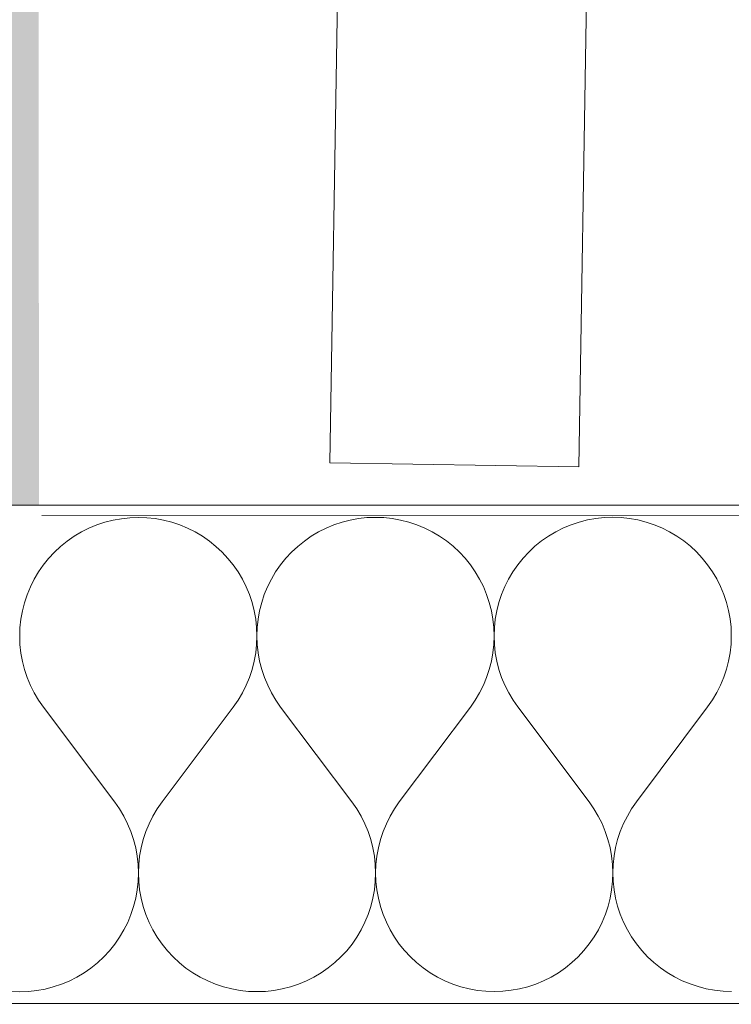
# Model space of a CAD drawing. Header units: millimetres. Extents: x -24674 to 2959, y -2716 to 20653.
# Tile 6 of 161: x -20191 to -19962, y 190 to 506. Entities that reach past the tile are written whole.
import ezdxf

# ---------------------------------------------------------------- set-up
doc = ezdxf.new("R2010")
doc.units = ezdxf.units.MM
doc.header["$MEASUREMENT"] = 0
doc.linetypes.add('Wipeout_Contour', pattern=[1000, 0, -1000])
for name, color, linetype in [('9._POHLED ZÁPADNÍ_1_2D prvky - obecné', 7, 'Continuous'), ('9._POHLED ZÁPADNÍ_1_Konstrukce - krov', 7, 'Continuous'), ('9._POHLED ZÁPADNÍ_1_Konstrukce - nosné', 7, 'Continuous'), ('9._POHLED ZÁPADNÍ_1_Nové_Konstrukce - nosné', 7, 'Continuous'), ('9._POHLED ZÁPADNÍ_1_Nové_Situace - terén', 7, 'Continuous'), ('9._POHLED ZÁPADNÍ_1_Nové_Výplně - Povrchové', 7, 'Continuous'), ('9._POHLED ZÁPADNÍ_1_Nové_Výplně – Řezové', 7, 'Continuous'), ('9._POHLED ZÁPADNÍ_1_Výplně - Povrchové', 7, 'Continuous'), ('9._POHLED ZÁPADNÍ_1_Výplně – Řezové', 7, 'Continuous'), ('9._POHLED ZÁPADNÍ_1_VÝTAH VAR 1', 7, 'Continuous')]:
    doc.layers.add(name, color=color, linetype=linetype)

# ---------------------------------------------------------------- blocks, each defined once
blk = doc.blocks.new('*X9', base_point=(-27719.5, -6043.99))
at = {"layer": '9._POHLED ZÁPADNÍ_1_Nové_Výplně – Řezové', "color": 21, "linetype": 'Continuous', "lineweight": 20, "true_color": 0xffaaaa}
for p, q in [((-20160.65, 345.2), (-20163.29, 344.53)), ((-20157.97, 345.68), (-20160.65, 345.2)), ((-20155.27, 345.98), (-20157.97, 345.68)), ((-20152.55, 346.07), (-20155.27, 345.98)), ((-20149.83, 345.98), (-20152.55, 346.07)), ((-20147.13, 345.69), (-20149.83, 345.98)), ((-20144.45, 345.21), (-20147.13, 345.69)), ((-20141.81, 344.54), (-20144.45, 345.21)), ((-20084.46, 345.24), (-20087.1, 344.56)), ((-20081.78, 345.72), (-20084.46, 345.24)), ((-20079.08, 346.01), (-20081.78, 345.72)), ((-20076.36, 346.11), (-20079.08, 346.01)), ((-20073.64, 346.02), (-20076.36, 346.11)), ((-20070.94, 345.73), (-20073.64, 346.02)), ((-20068.26, 345.24), (-20070.94, 345.73)), ((-20065.62, 344.57), (-20068.26, 345.24)), ((-20008.27, 345.27), (-20010.9, 344.6)), ((-20005.59, 345.76), (-20008.27, 345.27)), ((-20002.89, 346.05), (-20005.59, 345.76)), ((-20000.17, 346.15), (-20002.89, 346.05)), ((-19997.45, 346.05), (-20000.17, 346.15)), ((-19994.74, 345.76), (-19997.45, 346.05)), ((-19992.07, 345.28), (-19994.74, 345.76)), ((-19989.43, 344.61), (-19992.07, 345.28)), ((-20168.38, 342.62), (-20170.81, 341.4)), ((-20165.87, 343.66), (-20168.38, 342.62)), ((-20163.29, 344.53), (-20165.87, 343.66)), ((-20139.23, 343.68), (-20141.81, 344.54)), ((-20136.72, 342.64), (-20139.23, 343.68)), ((-20134.28, 341.42), (-20136.72, 342.64)), ((-20092.19, 342.66), (-20094.62, 341.44)), ((-20089.68, 343.7), (-20092.19, 342.66)), ((-20087.1, 344.56), (-20089.68, 343.7)), ((-20063.04, 343.71), (-20065.62, 344.57)), ((-20060.53, 342.67), (-20063.04, 343.71)), ((-20058.09, 341.46), (-20060.53, 342.67)), ((-20016, 342.69), (-20018.43, 341.48)), ((-20013.49, 343.74), (-20016, 342.69)), ((-20010.9, 344.6), (-20013.49, 343.74)), ((-19986.85, 343.75), (-19989.43, 344.61)), ((-19984.34, 342.71), (-19986.85, 343.75)), ((-19981.9, 341.49), (-19984.34, 342.71)), ((-20173.15, 340.01), (-20175.38, 338.46)), ((-20170.81, 341.4), (-20173.15, 340.01)), ((-20131.94, 340.03), (-20134.28, 341.42)), ((-20129.71, 338.48), (-20131.94, 340.03)), ((-20096.96, 340.05), (-20099.19, 338.5)), ((-20094.62, 341.44), (-20096.96, 340.05)), ((-20055.75, 340.07), (-20058.09, 341.46)), ((-20053.52, 338.52), (-20055.75, 340.07)), ((-20051.4, 336.81), (-20053.52, 338.52)), ((-20023, 338.53), (-20025.12, 336.82)), ((-20020.77, 340.09), (-20023, 338.53)), ((-20018.43, 341.48), (-20020.77, 340.09)), ((-19979.56, 340.11), (-19981.9, 341.49)), ((-19977.33, 338.55), (-19979.56, 340.11)), ((-19975.21, 336.85), (-19977.33, 338.55)), ((-20177.5, 336.75), (-20179.49, 334.9)), ((-20175.38, 338.46), (-20177.5, 336.75)), ((-20127.59, 336.77), (-20129.71, 338.48)), ((-20125.6, 334.92), (-20127.59, 336.77)), ((-20101.31, 336.79), (-20103.3, 334.93)), ((-20099.19, 338.5), (-20101.31, 336.79)), ((-20049.41, 334.96), (-20051.4, 336.81)), ((-20025.12, 336.82), (-20027.11, 334.97)), ((-19973.22, 334.99), (-19975.21, 336.85)), ((-20181.34, 332.9), (-20183.05, 330.78)), ((-20179.49, 334.9), (-20181.34, 332.9)), ((-20123.74, 332.93), (-20125.6, 334.92)), ((-20122.04, 330.81), (-20123.74, 332.93)), ((-20105.15, 332.94), (-20106.86, 330.82)), ((-20103.3, 334.93), (-20105.15, 332.94)), ((-20047.55, 332.97), (-20049.41, 334.96)), ((-20045.85, 330.85), (-20047.55, 332.97)), ((-20028.96, 332.98), (-20030.67, 330.86)), ((-20027.11, 334.97), (-20028.96, 332.98)), ((-19971.36, 333), (-19973.22, 334.99)), ((-19969.66, 330.89), (-19971.36, 333)), ((-20183.05, 330.78), (-20184.6, 328.55)), ((-20120.48, 328.58), (-20122.04, 330.81)), ((-20106.86, 330.82), (-20108.41, 328.58)), ((-20044.29, 328.61), (-20045.85, 330.85)), ((-20030.67, 330.86), (-20032.22, 328.62)), ((-19968.1, 328.65), (-19969.66, 330.89)), ((-20185.98, 326.21), (-20187.2, 323.77)), ((-20184.6, 328.55), (-20185.98, 326.21)), ((-20119.1, 326.24), (-20120.48, 328.58)), ((-20117.88, 323.81), (-20119.1, 326.24)), ((-20109.79, 326.24), (-20111.01, 323.81)), ((-20108.41, 328.58), (-20109.79, 326.24)), ((-20042.91, 326.27), (-20044.29, 328.61)), ((-20041.69, 323.84), (-20042.91, 326.27)), ((-20033.6, 326.28), (-20034.82, 323.85)), ((-20032.22, 328.62), (-20033.6, 326.28)), ((-19966.72, 326.31), (-19968.1, 328.65)), ((-19965.5, 323.88), (-19966.72, 326.31)), ((-20187.2, 323.77), (-20188.24, 321.26)), ((-20116.84, 321.29), (-20117.88, 323.81)), ((-20111.01, 323.81), (-20112.05, 321.29)), ((-20040.65, 321.33), (-20041.69, 323.84)), ((-20034.82, 323.85), (-20035.86, 321.33)), ((-19964.46, 321.36), (-19965.5, 323.88)), ((-20188.24, 321.26), (-20189.09, 318.68)), ((-20115.98, 318.71), (-20116.84, 321.29)), ((-20112.05, 321.29), (-20112.9, 318.71)), ((-20039.79, 318.75), (-20040.65, 321.33)), ((-20035.86, 321.33), (-20036.71, 318.75)), ((-19963.6, 318.78), (-19964.46, 321.36)), ((-20189.09, 318.68), (-20189.76, 316.04)), ((-20115.31, 316.07), (-20115.98, 318.71)), ((-20112.9, 318.71), (-20113.57, 316.08)), ((-20039.12, 316.11), (-20039.79, 318.75)), ((-20036.71, 318.75), (-20037.38, 316.11)), ((-19962.92, 316.15), (-19963.6, 318.78)), ((-20190.24, 313.36), (-20190.53, 310.66)), ((-20189.76, 316.04), (-20190.24, 313.36)), ((-20114.82, 313.4), (-20115.31, 316.07)), ((-20114.53, 310.69), (-20114.82, 313.4)), ((-20114.05, 313.4), (-20114.34, 310.69)), ((-20113.57, 316.08), (-20114.05, 313.4)), ((-20038.63, 313.43), (-20039.12, 316.11)), ((-20038.34, 310.73), (-20038.63, 313.43)), ((-20037.86, 313.43), (-20038.15, 310.73)), ((-20037.38, 316.11), (-20037.86, 313.43)), ((-19962.44, 313.47), (-19962.92, 316.15)), ((-19962.15, 310.77), (-19962.44, 313.47)), ((-20190.53, 310.66), (-20190.63, 307.94)), ((-20114.44, 307.97), (-20114.53, 310.69)), ((-20114.34, 310.69), (-20114.44, 307.97)), ((-20038.25, 308.01), (-20038.34, 310.73)), ((-20038.15, 310.73), (-20038.25, 308.01)), ((-19962.05, 308.05), (-19962.15, 310.77)), ((-20190.63, 307.94), (-20190.53, 305.22)), ((-20114.53, 305.25), (-20114.44, 307.97)), ((-20114.44, 307.97), (-20114.34, 305.25)), ((-20038.34, 305.29), (-20038.25, 308.01)), ((-20038.25, 308.01), (-20038.15, 305.29)), ((-19962.15, 305.33), (-19962.05, 308.05)), ((-20190.53, 305.22), (-20190.23, 302.51)), ((-20114.82, 302.55), (-20114.53, 305.25)), ((-20114.34, 305.25), (-20114.04, 302.55)), ((-20038.63, 302.59), (-20038.34, 305.29)), ((-20038.15, 305.29), (-20037.85, 302.59)), ((-19962.44, 302.62), (-19962.15, 305.33)), ((-20190.23, 302.51), (-20189.75, 299.84)), ((-20115.31, 299.87), (-20114.82, 302.55)), ((-20114.04, 302.55), (-20113.56, 299.87)), ((-20039.12, 299.91), (-20038.63, 302.59)), ((-20037.85, 302.59), (-20037.37, 299.91)), ((-19962.93, 299.95), (-19962.44, 302.62)), ((-20189.75, 299.84), (-20189.07, 297.2)), ((-20115.98, 297.24), (-20115.31, 299.87)), ((-20113.56, 299.87), (-20112.88, 297.24)), ((-20039.79, 297.27), (-20039.12, 299.91)), ((-20037.37, 299.91), (-20036.69, 297.27)), ((-19963.6, 297.31), (-19962.93, 299.95)), ((-20189.07, 297.2), (-20188.21, 294.62)), ((-20188.21, 294.62), (-20187.16, 292.11)), ((-20117.88, 292.14), (-20116.84, 294.66)), ((-20116.84, 294.66), (-20115.98, 297.24)), ((-20112.88, 297.24), (-20112.02, 294.66)), ((-20112.02, 294.66), (-20110.97, 292.15)), ((-20041.69, 292.18), (-20040.65, 294.69)), ((-20040.65, 294.69), (-20039.79, 297.27)), ((-20036.69, 297.27), (-20035.83, 294.69)), ((-20035.83, 294.69), (-20034.78, 292.18)), ((-19965.5, 292.22), (-19964.46, 294.73)), ((-19964.46, 294.73), (-19963.6, 297.31)), ((-20187.16, 292.11), (-20185.94, 289.68)), ((-20119.1, 289.71), (-20117.88, 292.14)), ((-20110.97, 292.15), (-20109.75, 289.71)), ((-20042.91, 289.75), (-20041.69, 292.18)), ((-20034.78, 292.18), (-20033.56, 289.75)), ((-19966.72, 289.78), (-19965.5, 292.22)), ((-20185.94, 289.68), (-20184.55, 287.34)), ((-20120.49, 287.37), (-20119.1, 289.71)), ((-20109.75, 289.71), (-20108.36, 287.38)), ((-20044.3, 287.41), (-20042.91, 289.75)), ((-20033.56, 289.75), (-20032.17, 287.41)), ((-19968.11, 287.44), (-19966.72, 289.78)), ((-20184.55, 287.34), (-20183, 285.11)), ((-20183, 285.11), (-20160.12, 254.64)), ((-20122.04, 285.14), (-20144.89, 254.65)), ((-20122.04, 285.14), (-20120.49, 287.37)), ((-20108.36, 287.38), (-20106.81, 285.14)), ((-20106.81, 285.14), (-20083.93, 254.68)), ((-20045.85, 285.17), (-20068.7, 254.69)), ((-20045.85, 285.17), (-20044.3, 287.41)), ((-20032.17, 287.41), (-20030.62, 285.18)), ((-20030.62, 285.18), (-20007.74, 254.72)), ((-19969.66, 285.21), (-19992.51, 254.72)), ((-19969.66, 285.21), (-19968.11, 287.44)), ((-20158.57, 252.41), (-20160.12, 254.64)), ((-20144.89, 254.65), (-20146.44, 252.42)), ((-20082.38, 252.45), (-20083.93, 254.68)), ((-20068.7, 254.69), (-20070.25, 252.45)), ((-20006.19, 252.48), (-20007.74, 254.72)), ((-19992.51, 254.72), (-19994.06, 252.49)), ((-20157.18, 250.07), (-20158.57, 252.41)), ((-20155.96, 247.64), (-20157.18, 250.07)), ((-20147.83, 250.08), (-20149.05, 247.64)), ((-20146.44, 252.42), (-20147.83, 250.08)), ((-20080.99, 250.11), (-20082.38, 252.45)), ((-20079.77, 247.68), (-20080.99, 250.11)), ((-20071.64, 250.11), (-20072.86, 247.68)), ((-20070.25, 252.45), (-20071.64, 250.11)), ((-20004.8, 250.15), (-20006.19, 252.48)), ((-20003.58, 247.71), (-20004.8, 250.15)), ((-19995.45, 250.15), (-19996.67, 247.72)), ((-19994.06, 252.49), (-19995.45, 250.15)), ((-20154.91, 245.13), (-20155.96, 247.64)), ((-20149.05, 247.64), (-20150.09, 245.13)), ((-20078.72, 245.17), (-20079.77, 247.68)), ((-20072.86, 247.68), (-20073.9, 245.17)), ((-20002.53, 245.2), (-20003.58, 247.71)), ((-19996.67, 247.72), (-19997.71, 245.2)), ((-20154.05, 242.55), (-20154.91, 245.13)), ((-20150.09, 245.13), (-20150.95, 242.55)), ((-20077.86, 242.59), (-20078.72, 245.17)), ((-20073.9, 245.17), (-20074.76, 242.59)), ((-20001.67, 242.62), (-20002.53, 245.2)), ((-19997.71, 245.2), (-19998.57, 242.62)), ((-20153.37, 239.91), (-20154.05, 242.55)), ((-20150.95, 242.55), (-20151.62, 239.91)), ((-20077.18, 239.95), (-20077.86, 242.59)), ((-20074.76, 242.59), (-20075.43, 239.95)), ((-20000.99, 239.99), (-20001.67, 242.62)), ((-19998.57, 242.62), (-19999.24, 239.99)), ((-20152.89, 237.24), (-20153.37, 239.91)), ((-20151.62, 239.91), (-20152.11, 237.24)), ((-20076.7, 237.27), (-20077.18, 239.95)), ((-20076.4, 234.57), (-20076.7, 237.27)), ((-20075.92, 237.27), (-20076.21, 234.57)), ((-20075.43, 239.95), (-20075.92, 237.27)), ((-20000.51, 237.31), (-20000.99, 239.99)), ((-20000.21, 234.61), (-20000.51, 237.31)), ((-19999.72, 237.31), (-20000.02, 234.61)), ((-19999.24, 239.99), (-19999.72, 237.31)), ((-20152.59, 234.53), (-20152.89, 237.24)), ((-20152.49, 231.81), (-20152.59, 234.53)), ((-20152.4, 234.53), (-20152.49, 231.81)), ((-20152.11, 237.24), (-20152.4, 234.53)), ((-20076.3, 231.85), (-20076.4, 234.57)), ((-20076.21, 234.57), (-20076.3, 231.85)), ((-20000.11, 231.89), (-20000.21, 234.61)), ((-20000.02, 234.61), (-20000.11, 231.89)), ((-20152.59, 229.09), (-20152.49, 231.81)), ((-20152.49, 231.81), (-20152.4, 229.09)), ((-20076.4, 229.13), (-20076.3, 231.85)), ((-20076.3, 231.85), (-20076.21, 229.13)), ((-20000.21, 229.17), (-20000.11, 231.89)), ((-20000.11, 231.89), (-20000.02, 229.17)), ((-20152.88, 226.39), (-20152.59, 229.09)), ((-20152.4, 229.09), (-20152.11, 226.39)), ((-20076.69, 226.43), (-20076.4, 229.13)), ((-20076.21, 229.13), (-20075.92, 226.43)), ((-20000.5, 226.46), (-20000.21, 229.17)), ((-20000.02, 229.17), (-19999.73, 226.46)), ((-20153.36, 223.71), (-20152.88, 226.39)), ((-20152.11, 226.39), (-20151.62, 223.71)), ((-20077.17, 223.75), (-20076.69, 226.43)), ((-20075.92, 226.43), (-20075.43, 223.75)), ((-20000.98, 223.78), (-20000.5, 226.46)), ((-19999.73, 226.46), (-19999.24, 223.79)), ((-20154.03, 221.07), (-20153.36, 223.71)), ((-20151.62, 223.71), (-20150.95, 221.08)), ((-20077.84, 221.11), (-20077.17, 223.75)), ((-20075.43, 223.75), (-20074.76, 221.11)), ((-20001.65, 221.15), (-20000.98, 223.78)), ((-19999.24, 223.79), (-19998.57, 221.15)), ((-20155.92, 215.98), (-20154.88, 218.49)), ((-20154.88, 218.49), (-20154.03, 221.07)), ((-20150.95, 221.08), (-20150.09, 218.49)), ((-20150.09, 218.49), (-20149.05, 215.98)), ((-20079.73, 216.01), (-20078.69, 218.53)), ((-20078.69, 218.53), (-20077.84, 221.11)), ((-20074.76, 221.11), (-20073.9, 218.53)), ((-20073.9, 218.53), (-20072.86, 216.02)), ((-20003.54, 216.05), (-20002.5, 218.57)), ((-20002.5, 218.57), (-20001.65, 221.15)), ((-19998.57, 221.15), (-19997.71, 218.57)), ((-19997.71, 218.57), (-19996.67, 216.05)), ((-20157.14, 213.54), (-20155.92, 215.98)), ((-20149.05, 215.98), (-20147.83, 213.55)), ((-20080.95, 213.58), (-20079.73, 216.01)), ((-20072.86, 216.02), (-20071.64, 213.59)), ((-20004.76, 213.62), (-20003.54, 216.05)), ((-19996.67, 216.05), (-19995.45, 213.62)), ((-20158.52, 211.2), (-20157.14, 213.54)), ((-20147.83, 213.55), (-20146.45, 211.21)), ((-20082.33, 211.24), (-20080.95, 213.58)), ((-20071.64, 213.59), (-20070.26, 211.25)), ((-20006.14, 211.28), (-20004.76, 213.62)), ((-19995.45, 213.62), (-19994.06, 211.28)), ((-20161.78, 206.85), (-20160.07, 208.97)), ((-20160.07, 208.97), (-20158.52, 211.2)), ((-20146.45, 211.21), (-20144.89, 208.97)), ((-20144.89, 208.97), (-20143.19, 206.86)), ((-20085.59, 206.88), (-20083.88, 209)), ((-20083.88, 209), (-20082.33, 211.24)), ((-20070.26, 211.25), (-20068.7, 209.01)), ((-20068.7, 209.01), (-20067, 206.89)), ((-20009.4, 206.92), (-20007.69, 209.04)), ((-20007.69, 209.04), (-20006.14, 211.28)), ((-19994.06, 211.28), (-19992.51, 209.05)), ((-19992.51, 209.05), (-19990.81, 206.93)), ((-20163.63, 204.85), (-20161.78, 206.85)), ((-20143.19, 206.86), (-20141.33, 204.87)), ((-20087.44, 204.89), (-20085.59, 206.88)), ((-20067, 206.89), (-20065.14, 204.9)), ((-20011.25, 204.93), (-20009.4, 206.92)), ((-19990.81, 206.93), (-19988.95, 204.94)), ((-20167.74, 201.29), (-20165.62, 203)), ((-20165.62, 203), (-20163.63, 204.85)), ((-20141.33, 204.87), (-20139.34, 203.01)), ((-20139.34, 203.01), (-20137.22, 201.31)), ((-20091.55, 201.33), (-20089.43, 203.04)), ((-20089.43, 203.04), (-20087.44, 204.89)), ((-20065.14, 204.9), (-20063.15, 203.05)), ((-20063.15, 203.05), (-20061.03, 201.34)), ((-20015.36, 201.36), (-20013.24, 203.07)), ((-20013.24, 203.07), (-20011.25, 204.93)), ((-19988.95, 204.94), (-19986.96, 203.09)), ((-19986.96, 203.09), (-19984.84, 201.38)), ((-20172.31, 198.35), (-20169.97, 199.74)), ((-20169.97, 199.74), (-20167.74, 201.29)), ((-20137.22, 201.31), (-20134.99, 199.75)), ((-20134.99, 199.75), (-20132.65, 198.37)), ((-20096.12, 198.38), (-20093.78, 199.77)), ((-20093.78, 199.77), (-20091.55, 201.33)), ((-20061.03, 201.34), (-20058.8, 199.79)), ((-20058.8, 199.79), (-20056.46, 198.4)), ((-20019.93, 198.42), (-20017.59, 199.81)), ((-20017.59, 199.81), (-20015.36, 201.36)), ((-19984.84, 201.38), (-19982.61, 199.83)), ((-19982.61, 199.83), (-19980.27, 198.44)), ((-20177.25, 196.09), (-20174.74, 197.13)), ((-20174.74, 197.13), (-20172.31, 198.35)), ((-20132.65, 198.37), (-20130.21, 197.15)), ((-20130.21, 197.15), (-20127.7, 196.11)), ((-20101.06, 196.12), (-20098.55, 197.16)), ((-20098.55, 197.16), (-20096.12, 198.38)), ((-20056.46, 198.4), (-20054.02, 197.19)), ((-20054.02, 197.19), (-20051.51, 196.15)), ((-20051.51, 196.15), (-20048.93, 195.29)), ((-20027.45, 195.3), (-20024.87, 196.16)), ((-20024.87, 196.16), (-20022.36, 197.2)), ((-20022.36, 197.2), (-20019.93, 198.42)), ((-19980.27, 198.44), (-19977.83, 197.22)), ((-19977.83, 197.22), (-19975.32, 196.18)), ((-19975.32, 196.18), (-19972.74, 195.32)), ((-20193.29, 193.77), (-20190.57, 193.68)), ((-20190.57, 193.68), (-20187.85, 193.77)), ((-20187.85, 193.77), (-20185.15, 194.07)), ((-20185.15, 194.07), (-20182.47, 194.55)), ((-20182.47, 194.55), (-20179.84, 195.22)), ((-20179.84, 195.22), (-20177.25, 196.09)), ((-20127.7, 196.11), (-20125.12, 195.25)), ((-20125.12, 195.25), (-20122.48, 194.58)), ((-20122.48, 194.58), (-20119.8, 194.1)), ((-20119.8, 194.1), (-20117.1, 193.81)), ((-20117.1, 193.81), (-20114.38, 193.71)), ((-20114.38, 193.71), (-20111.66, 193.81)), ((-20111.66, 193.81), (-20108.96, 194.1)), ((-20108.96, 194.1), (-20106.28, 194.59)), ((-20106.28, 194.59), (-20103.64, 195.26)), ((-20103.64, 195.26), (-20101.06, 196.12)), ((-20048.93, 195.29), (-20046.29, 194.62)), ((-20046.29, 194.62), (-20043.61, 194.13)), ((-20043.61, 194.13), (-20040.91, 193.84)), ((-20040.91, 193.84), (-20038.19, 193.75)), ((-20038.19, 193.75), (-20035.47, 193.85)), ((-20035.47, 193.85), (-20032.77, 194.14)), ((-20032.77, 194.14), (-20030.09, 194.62)), ((-20030.09, 194.62), (-20027.45, 195.3)), ((-19972.74, 195.32), (-19970.1, 194.65)), ((-19970.1, 194.65), (-19967.42, 194.17)), ((-19967.42, 194.17), (-19964.72, 193.88)), ((-19964.72, 193.88), (-19962, 193.79))]:
    blk.add_line(p, q, dxfattribs=at)

msp = doc.modelspace()

# ---------------------------------------------------------------- hatches: boundary and pattern name
at = {"layer": '9._POHLED ZÁPADNÍ_1_Nové_Situace - terén', "linetype": 'Continuous', "lineweight": 0, "true_color": 0xfed4d4}
msp.add_hatch(color=254, dxfattribs=at).paths.add_polyline_path([(-20142.43, 2682.34), (-20183.55, 346.74), (-15902.04, 348.04), (-16017.44, 349.73), (-16015.08, 511.79), (-16234.47, 512.68), (-16235.75, 429.96), (-16395.73, 432.45), (-16394.48, 513.33), (-20103.77, 528.31), (-20103.2, 668.3), (-20031.2, 668.01), (-19999.86, 2682.35)])
msp.add_hatch(color=254, dxfattribs=at).paths.add_polyline_path([(-20142.43, 2682.34), (-20183.55, 346.74), (-15902.04, 348.04), (-16017.44, 349.73), (-16015.08, 511.79), (-16234.47, 512.68), (-16235.75, 429.96), (-16395.73, 432.45), (-16394.48, 513.33), (-20103.77, 528.31), (-20103.2, 668.3), (-20031.2, 668.01), (-19999.86, 2682.35)])

# ---------------------------------------------------------------- linework, layer by layer
at = {"layer": '9._POHLED ZÁPADNÍ_1_Nové_Situace - terén', "color": 1, "linetype": 'Continuous', "lineweight": 25, "flags": 128}
msp.add_lwpolyline([(-20142.43, 2682.34), (-20183.55, 346.74), (-15902.04, 348.04), (-16017.44, 349.73), (-16015.08, 511.79), (-16234.47, 512.68), (-16235.75, 429.96), (-16395.73, 432.45), (-16394.48, 513.33), (-20103.77, 528.31), (-20103.2, 668.3), (-20031.2, 668.01), (-19999.86, 2682.35)], close=True, dxfattribs=at)
msp.add_lwpolyline([(-20142.43, 2682.34), (-20183.55, 346.74), (-15902.04, 348.04), (-16017.44, 349.73), (-16015.08, 511.79), (-16234.47, 512.68), (-16235.75, 429.96), (-16395.73, 432.45), (-16394.48, 513.33), (-20103.77, 528.31), (-20103.2, 668.3), (-20031.2, 668.01), (-19999.86, 2682.35)], close=True, dxfattribs=at)

# ---------------------------------------------------------------- next in the draw order: wipeouts: each hides what was drawn before it
at = {"color": 254, "linetype": 'Wipeout_Contour', "lineweight": 0, "ltscale": 72995.383912}
msp.add_wipeout([(-20484.72, 189.72), (-16009.88, 191.87), (-16009.96, 351.87), (-20481.93, 349.73)], dxfattribs=at).dxf.layer = '9._POHLED ZÁPADNÍ_1_Nové_Výplně - Povrchové'

# ---------------------------------------------------------------- next in the draw order: hatches: boundary and pattern name
at = {"layer": '9._POHLED ZÁPADNÍ_1_Výplně – Řezové', "linetype": 'Continuous', "lineweight": 13}
msp.add_hatch(color=254, dxfattribs=at).paths.add_polyline_path([(-20483.55, 349.73), (-20183.59, 344.44), (-20121.68, 3860.48), (-20421.63, 3865.76)])

# ---------------------------------------------------------------- next in the draw order: linework, layer by layer
at = {"layer": '9._POHLED ZÁPADNÍ_1_Konstrukce - nosné', "color": 7, "linetype": 'Continuous', "lineweight": 50, "flags": 128}
for points in [[(-20183.59, 344.44), (-20121.68, 3860.48)], [(-20183.59, 344.44), (-20483.55, 349.73)]]:
    msp.add_lwpolyline(points, dxfattribs=at)
at = {"layer": '9._POHLED ZÁPADNÍ_1_Nové_Konstrukce - nosné', "color": 1, "linetype": 'Continuous', "lineweight": 25, "flags": 128}
for points in [[(-16009.96, 351.87), (-20481.93, 349.73)], [(-20484.72, 189.72), (-16009.88, 191.87)]]:
    msp.add_lwpolyline(points, dxfattribs=at)

# ---------------------------------------------------------------- next in the draw order: wipeouts: each hides what was drawn before it
at = {"color": 254, "linetype": 'Wipeout_Contour', "lineweight": 0, "ltscale": 72102.487205}
msp.add_wipeout([(-20184.46, 348.52), (-15847.42, 349.83), (-15847.54, 749.83), (-20184.58, 748.52)], dxfattribs=at).dxf.layer = '9._POHLED ZÁPADNÍ_1_Výplně - Povrchové'

# ---------------------------------------------------------------- next in the draw order: linework, layer by layer
at = {"layer": '9._POHLED ZÁPADNÍ_1_Konstrukce - krov', "color": 8, "linetype": 'Continuous', "lineweight": 13}
for p, q in [((-20070.63, 1602.12), (-20091.04, 363.63)), ((-20011.05, 362.32), (-19990.64, 1600.81)), ((-20091.04, 363.63), (-20011.05, 362.32))]:
    msp.add_line(p, q, dxfattribs=at)
at = {"layer": '9._POHLED ZÁPADNÍ_1_Konstrukce - nosné', "color": 251, "linetype": 'Continuous', "lineweight": 20, "true_color": 0x6a6a6a, "flags": 128}
msp.add_lwpolyline([(-20184.46, 348.52), (-15847.42, 349.83)], dxfattribs=at)

# ---------------------------------------------------------------- next in the draw order: wipeouts: each hides what was drawn before it
at = {"color": 254, "linetype": 'Wipeout_Contour', "lineweight": 0, "ltscale": 72995.383912}
msp.add_wipeout([(-20484.72, 189.72), (-16009.88, 191.87), (-16009.96, 351.87), (-20481.93, 349.73)], dxfattribs=at).dxf.layer = '9._POHLED ZÁPADNÍ_1_Nové_Výplně – Řezové'

# ---------------------------------------------------------------- next in the draw order: linework, layer by layer
at = {"layer": '9._POHLED ZÁPADNÍ_1_2D prvky - obecné', "color": 7, "linetype": 'Continuous', "lineweight": 13}
msp.add_line((-20183.56, 346.74), (-492.64, 352.73), dxfattribs=at)
at = {"layer": '9._POHLED ZÁPADNÍ_1_Nové_Konstrukce - nosné', "color": 1, "linetype": 'Continuous', "lineweight": 25, "flags": 128}
for points in [[(-16009.96, 351.87), (-20481.93, 349.73)], [(-20644.75, 189.65), (-16009.88, 191.87)]]:
    msp.add_lwpolyline(points, dxfattribs=at)

# ---------------------------------------------------------------- next in the draw order: block references
at = {"layer": '9._POHLED ZÁPADNÍ_1_VÝTAH VAR 1', "color": 9, "linetype": 'Continuous', "lineweight": 13}
msp.add_blockref('*X9', (-27719.5, -6043.99), dxfattribs=at)

doc.saveas('drawing.dxf')
